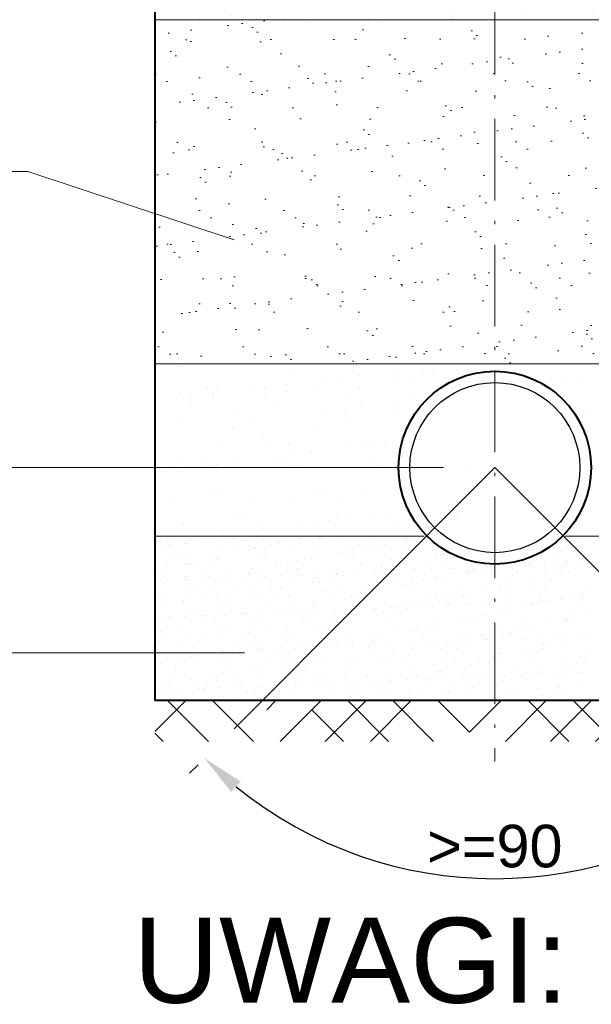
# Model space of a CAD drawing. Header units: millimetres. Extents: x 6893 to 8997, y -1620 to 1441.
# Tile 6 of 9: x 8223 to 8391, y 786 to 1076. Entities that reach past the tile are written whole.
import ezdxf

# ---------------------------------------------------------------- set-up
doc = ezdxf.new("R2010")
doc.units = ezdxf.units.MM
doc.header["$MEASUREMENT"] = 0
doc.linetypes.add('ACAD_ISO10W100', pattern=[18.5, 12, -3, 0.5, -3])
doc.layers.get('Defpoints').update_dxf_attribs({"lineweight": 13})
for name, color, linetype, lineweight in [('013', 2, 'Continuous', 25), ('04', 22, 'Continuous', 40), ('_wypełnienie', 252, 'Continuous', 5), ('opisy', 7, 'Continuous', 5), ('wymiary', 3, 'Continuous', 5)]:
    doc.layers.add(name, color=color, linetype=linetype, lineweight=lineweight)
doc.styles.add('ARIAL', font='arial.ttf')
doc.styles.get("Standard").update_dxf_attribs({"font": 'arial.ttf'})
doc.dimstyles.new('ISO-25', dxfattribs={"dimtxt": 2.5, "dimasz": 2.5, "dimexe": 1.25, "dimexo": 0.625, "dimtad": 1, "dimtxsty": 'Standard', "dimcen": 2.5, "dimadec": 0, "dimazin": 0, "dimtfac": 1, "dimtmove": 0, "dimatfit": 3, "dimfxl": 1, "dimarcsym": 0})

# ---------------------------------------------------------------- blocks, each defined once
blk = doc.blocks.new('*D274')
at = {"layer": 'Defpoints', "color": 0}
for p in [(8362.36, 944.11), (8362.36, 944.11), (8285.63, 867.38), (8439.09, 867.38), (8331.09, 827.41)]:
    blk.add_point(p, dxfattribs=at)
at = {"layer": 'wymiary', "color": 0, "lineweight": -2}
for p, q in [((8275.02, 856.77), (8272.5, 854.26)), ((8449.7, 856.77), (8452.21, 854.26))]:
    blk.add_line(p, q, dxfattribs=at)
blk.add_arc((8362.36, 944.11), 120.82, 230.9304, 309.0696, dxfattribs=at)
at = {"layer": 'wymiary', "color": 0}
for points in [[(8287.6, 851.85), (8284.81, 848.76), (8276.92, 858.68)], [(8439.9, 848.76), (8437.11, 851.85), (8447.79, 858.68)]]:
    blk.add_solid(points, dxfattribs=at)
at = {"layer": 'wymiary', "color": 0, "insert": (8362.36, 832.79), "char_height": 12.5, "attachment_point": 5, "style": 'ARIAL'}
blk.add_mtext('>=90', dxfattribs=at)

msp = doc.modelspace()

# ---------------------------------------------------------------- hatches: boundary and pattern name
at = {"layer": '_wypełnienie'}
h = msp.add_hatch(dxfattribs=at)
h.set_pattern_fill('AR-SAND', color=256, scale=8, style=0)
h.set_pattern_definition([(37.5, (5074.459, 17.752), (-0.503947, 15.41459), [0, -12.16, 0, -13.6, 0, -13]), (7.5, (5074.459, 17.752), (14.15821, 22.57717), [0, -6.56, 0, -10.96, 0, -4.2]), (327.5, (5064.619, 17.752), (24.913135, 0.04527), [0, -4, 0, -14.4, 0, -18.8]), (317.5, (5064.619, 17.752), (24.04901, 7.0214), [0, -2, 0, -9.44, 0, -10.8])])
h.paths.add_polyline_path([(8362.357, 1233.627), (8262.357, 1233.627), (8262.357, 1075.683), (8362.357, 1075.683)])
h.paths.add_polyline_path([(8362.357, 1075.683), (8462.357, 1075.683), (8462.357, 1233.627), (8362.357, 1233.627)])
h = msp.add_hatch(dxfattribs=at)
h.set_pattern_fill('AR-SAND', color=256, scale=8, style=0)
h.set_pattern_definition([(37.5, (4874.981, 231.729), (-0.503947, 15.41459), [0, -12.16, 0, -13.6, 0, -13]), (7.5, (4874.981, 231.73), (14.15821, 22.57717), [0, -6.56, 0, -10.96, 0, -4.2]), (327.5, (4865.141, 231.729), (24.913135, 0.04527), [0, -4, 0, -14.4, 0, -18.8]), (317.5, (4865.141, 231.73), (24.04901, 7.0214), [0, -2, 0, -9.44, 0, -10.8])])
h.paths.add_polyline_path([(8262.357, 974.572), (8462.357, 974.572), (8462.357, 1075.683), (8262.357, 1075.683)])
h = msp.add_hatch(dxfattribs=at)
h.set_pattern_fill('HOUND', color=256, scale=150, angle=45, style=0)
h.set_pattern_definition([(45, (5172.92, 17.752), (19.887378, 33.14563), [150, -75]), (135, (5172.92, 17.752), (19.887378, -33.14563), [150, -75])])
h.paths.add_polyline_path([(8362.357, 863.627), (8362.357, 875.627), (8262.357, 875.627), (8262.357, 863.627)])
h.paths.add_polyline_path([(8462.357, 863.627), (8462.357, 875.627), (8362.357, 875.627), (8362.357, 863.627)])

# ---------------------------------------------------------------- linework, layer by layer
at = {"layer": '013'}
msp.add_circle((8362.357, 944.109), 25, dxfattribs=at)
at = {"layer": '04'}
for p in [(8262.357, 1233.627), (8462.357, 875.627)]:
    msp.add_line(p, (8262.357, 875.627), dxfattribs=at)
msp.add_circle((8362.357, 944.109), 28.339, dxfattribs=at)
at = {"layer": '_wypełnienie'}
for p, q in [((8462.357, 974.572), (8262.357, 974.572)), ((8269.296, 973.805), (8269.296, 973.805)), ((8290.904, 974.584), (8290.904, 974.584)), ((8301.842, 974.628), (8301.842, 974.628)), ((8303.317, 973.277), (8303.317, 973.277)), ((8333.4, 972.764), (8333.4, 972.764)), ((8341.437, 972.921), (8341.437, 972.921)), ((8352.508, 974.613), (8352.508, 974.613)), ((8311.866, 969.929), (8311.866, 969.929)), ((8316.03, 970.477), (8316.03, 970.477)), ((8322.534, 971.334), (8322.534, 971.334)), ((8333.328, 970.211), (8333.328, 970.211)), ((8337.492, 970.759), (8337.492, 970.759)), ((8343.996, 971.616), (8343.996, 971.616)), ((8357.26, 971.979), (8357.26, 971.979)), ((8383.056, 970.709), (8383.056, 970.709)), ((8277.793, 967.606), (8277.793, 967.606)), ((8280.59, 966.67), (8280.59, 966.67)), ((8290.332, 967.094), (8290.332, 967.094)), ((8294.496, 967.642), (8294.496, 967.642)), ((8301, 968.498), (8301, 968.498)), ((8310.277, 966.899), (8310.277, 966.899)), ((8322.662, 967.35), (8322.662, 967.35)), ((8378.656, 967.778), (8378.656, 967.778)), ((8388.166, 969.228), (8388.166, 969.228)), ((8268.797, 964.259), (8268.797, 964.259)), ((8269.598, 965.497), (8269.598, 965.497)), ((8272.962, 964.807), (8272.962, 964.807)), ((8279.268, 966.255), (8279.268, 966.255)), ((8279.465, 965.663), (8279.465, 965.663)), ((8294.511, 965.542), (8294.511, 965.542)), ((8301.055, 966.572), (8301.055, 966.572)), ((8319.424, 965.587), (8319.424, 965.587)), ((8338.547, 964.812), (8338.547, 964.812)), ((8272.972, 963.348), (8272.972, 963.348)), ((8297.885, 963.393), (8297.885, 963.393)), ((8322.798, 963.438), (8322.798, 963.438)), ((8334.147, 961.88), (8334.147, 961.88)), ((8388.985, 960.897), (8388.985, 960.897)), ((8269.8, 958.391), (8269.8, 958.391)), ((8286.228, 959.878), (8286.228, 959.878)), ((8291.407, 959.169), (8291.407, 959.169)), ((8312.348, 959.436), (8312.348, 959.436)), ((8318.239, 959.603), (8318.239, 959.603)), ((8319.714, 958.251), (8319.714, 958.251)), ((8332.813, 959.338), (8332.813, 959.338)), ((8388.008, 959.24), (8388.008, 959.24)), ((8285.116, 955.611), (8285.116, 955.611)), ((8310.03, 955.656), (8310.03, 955.656)), ((8334.943, 955.701), (8334.943, 955.701)), ((8384.209, 957.269), (8384.209, 957.269)), ((8384.769, 955.792), (8384.769, 955.792)), ((8294.19, 952.581), (8294.19, 952.581)), ((8340.776, 953.022), (8340.776, 953.022)), ((8386.178, 952.883), (8386.178, 952.883)), ((8281.094, 951.255), (8281.094, 951.255)), ((8295.665, 951.23), (8295.665, 951.23)), ((8301.559, 951.157), (8301.559, 951.157)), ((8319.242, 950.187), (8319.242, 950.187)), ((8323.166, 951.936), (8323.166, 951.936)), ((8323.406, 950.735), (8323.406, 950.735)), ((8326.674, 951.874), (8326.674, 951.874)), ((8329.91, 951.591), (8329.91, 951.591)), ((8297.708, 947.352), (8297.708, 947.352)), ((8301.872, 947.9), (8301.872, 947.9)), ((8308.376, 948.756), (8308.376, 948.756)), ((8270.141, 945.56), (8270.141, 945.56)), ((8271.616, 944.209), (8271.616, 944.209)), ((8276.059, 945.464), (8276.059, 945.464)), ((8276.173, 944.517), (8276.173, 944.517)), ((8280.338, 945.065), (8280.338, 945.065)), ((8286.841, 945.921), (8286.841, 945.921)), ((8291.911, 943.755), (8291.911, 943.755)), ((8300.972, 945.509), (8300.972, 945.509)), ((8302.625, 944.853), (8302.625, 944.853)), ((8312.852, 944.022), (8312.852, 944.022)), ((8325.885, 945.555), (8325.885, 945.555)), ((8333.317, 943.924), (8333.317, 943.924)), ((8334.637, 944.578), (8334.637, 944.578)), ((8265.307, 943.086), (8265.307, 943.086)), ((8270.304, 942.976), (8270.304, 942.976)), ((8279.433, 943.315), (8279.433, 943.315)), ((8304.346, 943.36), (8304.346, 943.36)), ((8329.259, 943.405), (8329.259, 943.405)), ((8336.111, 943.226), (8336.111, 943.226)), ((8354.172, 943.451), (8354.172, 943.451)), ((8278.576, 937.831), (8278.576, 937.831)), ((8266.664, 935.533), (8266.664, 935.533)), ((8281.598, 935.841), (8281.598, 935.841)), ((8291.577, 935.578), (8291.577, 935.578)), ((8302.063, 935.743), (8302.063, 935.743)), ((8310.588, 937.556), (8310.588, 937.556)), ((8312.062, 936.205), (8312.062, 936.205)), ((8316.491, 935.623), (8316.491, 935.623)), ((8323.67, 936.521), (8323.67, 936.521)), ((8369.686, 936.115), (8369.686, 936.115)), ((8386.682, 937.468), (8386.682, 937.468)), ((8352.316, 933.828), (8352.316, 933.828)), ((8286.539, 930.535), (8286.539, 930.535)), ((8288.013, 929.184), (8288.013, 929.184)), ((8315.752, 929.014), (8315.752, 929.014)), ((8319.022, 929.827), (8319.022, 929.827)), ((8326.618, 930.445), (8326.618, 930.445)), ((8330.782, 930.993), (8330.782, 930.993)), ((8337.286, 931.849), (8337.286, 931.849)), ((8351.034, 929.552), (8351.034, 929.552)), ((8376.369, 929.554), (8376.369, 929.554)), ((8270.808, 927.562), (8270.808, 927.562)), ((8292.415, 928.34), (8292.415, 928.34)), ((8294.217, 926.179), (8294.217, 926.179)), ((8305.084, 927.61), (8305.084, 927.61)), ((8309.248, 928.158), (8309.248, 928.158)), ((8313.356, 928.607), (8313.356, 928.607)), ((8333.821, 928.509), (8333.821, 928.509)), ((8383.517, 928.845), (8383.517, 928.845)), ((8262.489, 923.513), (8262.489, 923.513)), ((8272.683, 923.344), (8272.683, 923.344)), ((8273.338, 923.975), (8273.338, 923.975)), ((8282.52, 925.431), (8282.52, 925.431)), ((8283.549, 924.775), (8283.549, 924.775)), ((8285.136, 923.333), (8285.136, 923.333)), ((8285.894, 923.282), (8285.894, 923.282)), ((8287.713, 925.323), (8287.713, 925.323)), ((8304.856, 923.275), (8304.856, 923.275)), ((8305.283, 923.313), (8305.283, 923.313)), ((8307.433, 925.477), (8307.433, 925.477)), ((8308.222, 923.894), (8308.222, 923.894)), ((8310.678, 923.548), (8310.678, 923.548)), ((8310.807, 923.327), (8310.807, 923.327)), ((8311.677, 923.592), (8311.677, 923.592)), ((8316.392, 923.798), (8316.392, 923.798)), ((8332.346, 925.522), (8332.346, 925.522)), ((8335.72, 923.373), (8335.72, 923.373)), ((8337.701, 923.554), (8337.701, 923.554)), ((8342.835, 923.629), (8342.835, 923.629)), ((8380.775, 923.685), (8380.775, 923.685)), ((8382.173, 925.612), (8382.173, 925.612)), ((8385.546, 923.463), (8385.546, 923.463)), ((8262.537, 920.641), (8262.537, 920.641)), ((8263.964, 922.162), (8263.964, 922.162)), ((8264.49, 921.074), (8264.49, 921.074)), ((8266.179, 922.488), (8266.179, 922.488)), ((8266.24, 921.608), (8266.24, 921.608)), ((8266.822, 922.505), (8266.822, 922.505)), ((8267.239, 921.652), (8267.239, 921.652)), ((8270.934, 921.691), (8270.934, 921.691)), ((8271.519, 922.632), (8271.519, 922.632)), ((8271.954, 921.858), (8271.954, 921.858)), ((8277.349, 922.093), (8277.349, 922.093)), ((8278.348, 922.137), (8278.348, 922.137)), ((8282.102, 920.426), (8282.102, 920.426)), ((8283.064, 922.343), (8283.064, 922.343)), ((8283.858, 921.667), (8283.858, 921.667)), ((8288.459, 922.578), (8288.459, 922.578)), ((8289.458, 922.622), (8289.458, 922.622)), ((8291.864, 920.632), (8291.864, 920.632)), ((8294.173, 922.828), (8294.173, 922.828)), ((8294.973, 922.806), (8294.973, 922.806)), ((8296.721, 921.563), (8296.721, 921.563)), ((8298.38, 922.102), (8298.38, 922.102)), ((8299.045, 921.859), (8299.045, 921.859)), ((8299.568, 923.063), (8299.568, 923.063)), ((8300.567, 923.107), (8300.567, 923.107)), ((8302.567, 920.328), (8302.567, 920.328)), ((8309.645, 921.538), (8309.645, 921.538)), ((8310.923, 923.204), (8310.923, 923.204)), ((8322.507, 921.434), (8322.507, 921.434)), ((8324.174, 921.106), (8324.174, 921.106)), ((8326.571, 921.087), (8326.571, 921.087)), ((8326.985, 922.531), (8326.985, 922.531)), ((8328.459, 921.18), (8328.459, 921.18)), ((8329.898, 921.402), (8329.898, 921.402)), ((8335.431, 921.41), (8335.431, 921.41)), ((8335.748, 923.121), (8335.748, 923.121)), ((8336.32, 922.159), (8336.32, 922.159)), ((8336.71, 923.076), (8336.71, 923.076)), ((8345.114, 921.373), (8345.114, 921.373)), ((8348.294, 921.306), (8348.294, 921.306)), ((8362.496, 922.947), (8362.496, 922.947)), ((8374.08, 921.178), (8374.08, 921.178)), ((8374.354, 922.929), (8374.354, 922.929)), ((8387.004, 921.153), (8387.004, 921.153)), ((8387.186, 922.054), (8387.186, 922.054)), ((8388.283, 922.819), (8388.283, 922.819)), ((8268.938, 919.089), (8268.938, 919.089)), ((8278.966, 918.703), (8278.966, 918.703)), ((8280.886, 917.834), (8280.886, 917.834)), ((8285.443, 919.876), (8285.443, 919.876)), ((8290.063, 919.868), (8290.063, 919.868)), ((8292.016, 920.301), (8292.016, 920.301)), ((8294.724, 918.96), (8294.724, 918.96)), ((8310.484, 918.003), (8310.484, 918.003)), ((8316.906, 918.76), (8316.906, 918.76)), ((8317.589, 919.096), (8317.589, 919.096)), ((8319.542, 919.528), (8319.542, 919.528)), ((8320.511, 918.832), (8320.511, 918.832)), ((8323.422, 920.23), (8323.422, 920.23)), ((8345.115, 918.323), (8345.115, 918.323)), ((8346.297, 918.704), (8346.297, 918.704)), ((8347.068, 918.756), (8347.068, 918.756)), ((8348.464, 918.357), (8348.464, 918.357)), ((8354.097, 920.314), (8354.097, 920.314)), ((8354.94, 919.53), (8354.94, 919.53)), ((8372.084, 918.575), (8372.084, 918.575)), ((8372.641, 917.55), (8372.641, 917.55)), ((8374.594, 917.983), (8374.594, 917.983)), ((8379.982, 917.657), (8379.982, 917.657)), ((8381.623, 919.542), (8381.623, 919.542)), ((8386.403, 918.413), (8386.403, 918.413)), ((8387.73, 917.777), (8387.73, 917.777)), ((8266.029, 916.477), (8266.029, 916.477)), ((8267.659, 917.423), (8267.659, 917.423)), ((8270.924, 915.785), (8270.924, 915.785)), ((8271.904, 915.842), (8271.904, 915.842)), ((8272.451, 917.233), (8272.451, 917.233)), ((8273.125, 915.5), (8273.125, 915.5)), ((8273.857, 916.275), (8273.857, 916.275)), ((8278.525, 914.717), (8278.525, 914.717)), ((8280.522, 917.319), (8280.522, 917.319)), ((8291.071, 914.604), (8291.071, 914.604)), ((8293.446, 917.294), (8293.446, 917.294)), ((8297.492, 915.361), (8297.492, 915.361)), ((8298.039, 915.545), (8298.039, 915.545)), ((8299.43, 915.07), (8299.43, 915.07)), ((8301.383, 915.503), (8301.383, 915.503)), ((8302.936, 915.51), (8302.936, 915.51)), ((8304.008, 916.831), (8304.008, 916.831)), ((8304.312, 914.588), (8304.312, 914.588)), ((8306.309, 917.191), (8306.309, 917.191)), ((8308.412, 917.061), (8308.412, 917.061)), ((8319.232, 917.166), (8319.232, 917.166)), ((8322.952, 915.59), (8322.952, 915.59)), ((8328.909, 914.73), (8328.909, 914.73)), ((8329.05, 914.958), (8329.05, 914.958)), ((8332.095, 917.062), (8332.095, 917.062)), ((8335.419, 914.802), (8335.419, 914.802)), ((8335.526, 916.131), (8335.526, 916.131)), ((8335.938, 916.288), (8335.938, 916.288)), ((8341.948, 916.887), (8341.948, 916.887)), ((8345.019, 917.038), (8345.019, 917.038)), ((8347.865, 915.636), (8347.865, 915.636)), ((8350.094, 914.547), (8350.094, 914.547)), ((8354.81, 914.753), (8354.81, 914.753)), ((8357.882, 916.934), (8357.882, 916.934)), ((8360.204, 914.989), (8360.204, 914.989)), ((8361.204, 915.032), (8361.204, 915.032)), ((8363.464, 915.516), (8363.464, 915.516)), ((8365.919, 915.238), (8365.919, 915.238)), ((8366.196, 914.942), (8366.196, 914.942)), ((8366.99, 915.014), (8366.99, 915.014)), ((8370.805, 916.909), (8370.805, 916.909)), ((8371.314, 915.474), (8371.314, 915.474)), ((8372.313, 915.517), (8372.313, 915.517)), ((8372.778, 915.681), (8372.778, 915.681)), ((8373.505, 916.484), (8373.505, 916.484)), ((8377.028, 915.723), (8377.028, 915.723)), ((8377.062, 916.373), (8377.062, 916.373)), ((8381.226, 916.921), (8381.226, 916.921)), ((8382.423, 915.959), (8382.423, 915.959)), ((8383.422, 916.002), (8383.422, 916.002)), ((8383.668, 916.805), (8383.668, 916.805)), ((8388.138, 916.208), (8388.138, 916.208)), ((8262.727, 913.808), (8262.727, 913.808)), ((8264.323, 913.075), (8264.323, 913.075)), ((8271.312, 912.147), (8271.312, 912.147)), ((8277.247, 913.051), (8277.247, 913.051)), ((8278.079, 911.961), (8278.079, 911.961)), ((8284.594, 913.432), (8284.594, 913.432)), ((8288.153, 911.843), (8288.153, 911.843)), ((8290.11, 912.947), (8290.11, 912.947)), ((8290.253, 913.035), (8290.253, 913.035)), ((8292.919, 912.925), (8292.919, 912.925)), ((8293.548, 912.078), (8293.548, 912.078)), ((8294.547, 912.122), (8294.547, 912.122)), ((8299.263, 912.328), (8299.263, 912.328)), ((8303.033, 912.922), (8303.033, 912.922)), ((8304.41, 914.158), (8304.41, 914.158)), ((8304.657, 912.563), (8304.657, 912.563)), ((8305.656, 912.607), (8305.656, 912.607)), ((8310.372, 912.813), (8310.372, 912.813)), ((8313.86, 913.192), (8313.86, 913.192)), ((8315.767, 913.048), (8315.767, 913.048)), ((8315.896, 912.818), (8315.896, 912.818)), ((8316.112, 912.732), (8316.112, 912.732)), ((8316.766, 913.092), (8316.766, 913.092)), ((8317.779, 912.263), (8317.779, 912.263)), ((8321.481, 913.298), (8321.481, 913.298)), ((8322.534, 913.488), (8322.534, 913.488)), ((8326.876, 913.534), (8326.876, 913.534)), ((8326.956, 914.297), (8326.956, 914.297)), ((8327.875, 913.577), (8327.875, 913.577)), ((8328.82, 912.794), (8328.82, 912.794)), ((8330.098, 914.46), (8330.098, 914.46)), ((8332.591, 913.783), (8332.591, 913.783)), ((8334.325, 913.094), (8334.325, 913.094)), ((8337.986, 914.019), (8337.986, 914.019)), ((8338.985, 914.062), (8338.985, 914.062)), ((8341.683, 912.69), (8341.683, 912.69)), ((8343.7, 914.268), (8343.7, 914.268)), ((8344.662, 912.107), (8344.662, 912.107)), ((8349.095, 914.504), (8349.095, 914.504)), ((8354.092, 913.085), (8354.092, 913.085)), ((8354.482, 913.525), (8354.482, 913.525)), ((8354.607, 912.666), (8354.607, 912.666)), ((8355.528, 913.538), (8355.528, 913.538)), ((8355.885, 914.332), (8355.885, 914.332)), ((8355.932, 913.873), (8355.932, 913.873)), ((8356.435, 913.958), (8356.435, 913.958)), ((8359.692, 914.086), (8359.692, 914.086)), ((8360.568, 914.258), (8360.568, 914.258)), ((8367.431, 914.527), (8367.431, 914.527)), ((8367.469, 912.562), (8367.469, 912.562)), ((8368.905, 913.176), (8368.905, 913.176)), ((8376.873, 914.14), (8376.873, 914.14)), ((8380.393, 912.537), (8380.393, 912.537)), ((8381.671, 914.203), (8381.671, 914.203)), ((8382.008, 912.752), (8382.008, 912.752)), ((8383.961, 913.185), (8383.961, 913.185)), ((8385.61, 912.385), (8385.61, 912.385)), ((8265.18, 910.033), (8265.18, 910.033)), ((8265.934, 910.873), (8265.934, 910.873)), ((8271.329, 911.108), (8271.329, 911.108)), ((8271.657, 911.205), (8271.657, 911.205)), ((8272.094, 909.009), (8272.094, 909.009)), ((8272.328, 911.152), (8272.328, 911.152)), ((8277.044, 911.358), (8277.044, 911.358)), ((8281.271, 911.044), (8281.271, 911.044)), ((8282.439, 911.593), (8282.439, 911.593)), ((8283.224, 911.477), (8283.224, 911.477)), ((8283.438, 911.637), (8283.438, 911.637)), ((8288.113, 910.345), (8288.113, 910.345)), ((8296.699, 909.333), (8296.699, 909.333)), ((8303.12, 910.089), (8303.12, 910.089)), ((8308.797, 910.271), (8308.797, 910.271)), ((8309.636, 911.559), (8309.636, 911.559)), ((8310.75, 910.704), (8310.75, 910.704)), ((8313.9, 910.216), (8313.9, 910.216)), ((8323.128, 909.272), (8323.128, 909.272)), ((8333.994, 910.703), (8333.994, 910.703)), ((8334.678, 909.686), (8334.678, 909.686)), ((8336.323, 909.499), (8336.323, 909.499)), ((8338.158, 911.251), (8338.158, 911.251)), ((8338.276, 909.932), (8338.276, 909.932)), ((8339.686, 910.088), (8339.686, 910.088)), ((8341.154, 910.859), (8341.154, 910.859)), ((8345.305, 911.49), (8345.305, 911.49)), ((8347.576, 911.615), (8347.576, 911.615)), ((8365.473, 909.96), (8365.473, 909.96)), ((8365.802, 909.159), (8365.802, 909.159)), ((8366.196, 908.986), (8366.196, 908.986)), ((8372.618, 909.743), (8372.618, 909.743)), ((8372.831, 910.718), (8372.831, 910.718)), ((8379.133, 911.213), (8379.133, 911.213)), ((8263.112, 907.018), (8263.112, 907.018)), ((8265.064, 907.451), (8265.064, 907.451)), ((8271.914, 906.101), (8271.914, 906.101)), ((8273.911, 908.703), (8273.911, 908.703)), ((8277.285, 905.933), (8277.285, 905.933)), ((8278.887, 908.488), (8278.887, 908.488)), ((8280.361, 907.137), (8280.361, 907.137)), ((8283.707, 906.69), (8283.707, 906.69)), ((8286.835, 908.679), (8286.835, 908.679)), ((8290.222, 908.16), (8290.222, 908.16)), ((8290.638, 906.246), (8290.638, 906.246)), ((8292.591, 906.679), (8292.591, 906.679)), ((8297.701, 905.973), (8297.701, 905.973)), ((8299.62, 908.237), (8299.62, 908.237)), ((8299.697, 908.575), (8299.697, 908.575)), ((8301.593, 906.437), (8301.593, 906.437)), ((8311.37, 907.781), (8311.37, 907.781)), ((8312.46, 907.868), (8312.46, 907.868)), ((8312.621, 908.55), (8312.621, 908.55)), ((8315.264, 906.287), (8315.264, 906.287)), ((8316.624, 908.416), (8316.624, 908.416)), ((8320.117, 905.906), (8320.117, 905.906)), ((8321.741, 907.46), (8321.741, 907.46)), ((8325.484, 908.446), (8325.484, 908.446)), ((8327.146, 907.464), (8327.146, 907.464)), ((8328.162, 908.216), (8328.162, 908.216)), ((8338.408, 908.422), (8338.408, 908.422)), ((8343.382, 907.506), (8343.382, 907.506)), ((8344.856, 906.155), (8344.856, 906.155)), ((8345.618, 905.959), (8345.618, 905.959)), ((8351.27, 908.318), (8351.27, 908.318)), ((8353.204, 906.344), (8353.204, 906.344)), ((8354.672, 906.692), (8354.672, 906.692)), ((8359.72, 907.814), (8359.72, 907.814)), ((8363.849, 908.726), (8363.849, 908.726)), ((8364.194, 908.293), (8364.194, 908.293)), ((8366.083, 905.861), (8366.083, 905.861)), ((8375.865, 906.799), (8375.865, 906.799)), ((8377.057, 908.19), (8377.057, 908.19)), ((8382.198, 905.919), (8382.198, 905.919)), ((8384.761, 905.941), (8384.761, 905.941)), ((8387.69, 906.639), (8387.69, 906.639)), ((8389.981, 908.165), (8389.981, 908.165)), ((8264.293, 903.291), (8264.293, 903.291)), ((8270.636, 904.435), (8270.636, 904.435)), ((8270.808, 904.761), (8270.808, 904.761)), ((8281.461, 904.211), (8281.461, 904.211)), ((8283.499, 904.331), (8283.499, 904.331)), ((8296.422, 904.307), (8296.422, 904.307)), ((8302.327, 904.061), (8302.327, 904.061)), ((8308.748, 904.817), (8308.748, 904.817)), ((8308.987, 903.439), (8308.987, 903.439)), ((8309.285, 904.203), (8309.285, 904.203)), ((8318.164, 905.473), (8318.164, 905.473)), ((8322.209, 904.178), (8322.209, 904.178)), ((8323.487, 905.844), (8323.487, 905.844)), ((8324.678, 905.692), (8324.678, 905.692)), ((8331.965, 903.034), (8331.965, 903.034)), ((8332.965, 903.077), (8332.965, 903.077)), ((8335.072, 904.074), (8335.072, 904.074)), ((8337.68, 903.283), (8337.68, 903.283)), ((8340.306, 904.415), (8340.306, 904.415)), ((8343.075, 903.519), (8343.075, 903.519)), ((8344.074, 903.562), (8344.074, 903.562)), ((8345.69, 904.701), (8345.69, 904.701)), ((8346.782, 905.587), (8346.782, 905.587)), ((8347.643, 905.133), (8347.643, 905.133)), ((8347.995, 904.05), (8347.995, 904.05)), ((8348.789, 903.768), (8348.789, 903.768)), ((8349.274, 905.716), (8349.274, 905.716)), ((8354.184, 904.004), (8354.184, 904.004)), ((8355.183, 904.047), (8355.183, 904.047)), ((8359.899, 904.253), (8359.899, 904.253)), ((8360.858, 903.946), (8360.858, 903.946)), ((8365.294, 904.489), (8365.294, 904.489)), ((8366.293, 904.532), (8366.293, 904.532)), ((8371.008, 904.738), (8371.008, 904.738)), ((8371.824, 903.715), (8371.824, 903.715)), ((8373.216, 903.928), (8373.216, 903.928)), ((8373.782, 903.921), (8373.782, 903.921)), ((8375.06, 905.587), (8375.06, 905.587)), ((8375.169, 904.361), (8375.169, 904.361)), ((8376.403, 904.974), (8376.403, 904.974)), ((8377.402, 905.017), (8377.402, 905.017)), ((8378.246, 904.471), (8378.246, 904.471)), ((8382.118, 905.223), (8382.118, 905.223)), ((8386.645, 903.818), (8386.645, 903.818)), ((8387.513, 905.459), (8387.513, 905.459)), ((8388.512, 905.502), (8388.512, 905.502)), ((8263.302, 900.185), (8263.302, 900.185)), ((8265.309, 900.123), (8265.309, 900.123)), ((8266.308, 900.167), (8266.308, 900.167)), ((8267.3, 900.087), (8267.3, 900.087)), ((8271.024, 900.373), (8271.024, 900.373)), ((8272.479, 902.22), (8272.479, 902.22)), ((8274.431, 902.653), (8274.431, 902.653)), ((8276.418, 900.608), (8276.418, 900.608)), ((8277.417, 900.652), (8277.417, 900.652)), ((8281.502, 901.729), (8281.502, 901.729)), ((8282.133, 900.858), (8282.133, 900.858)), ((8282.913, 900.662), (8282.913, 900.662)), ((8287.528, 901.093), (8287.528, 901.093)), ((8288.527, 901.137), (8288.527, 901.137)), ((8289.335, 901.418), (8289.335, 901.418)), ((8293.242, 901.343), (8293.242, 901.343)), ((8295.85, 902.888), (8295.85, 902.888)), ((8298.637, 901.578), (8298.637, 901.578)), ((8299.636, 901.622), (8299.636, 901.622)), ((8300.005, 901.447), (8300.005, 901.447)), ((8301.958, 901.88), (8301.958, 901.88)), ((8304.352, 901.828), (8304.352, 901.828)), ((8307.288, 901.6), (8307.288, 901.6)), ((8309.747, 902.063), (8309.747, 902.063)), ((8310.746, 902.107), (8310.746, 902.107)), ((8315.461, 902.313), (8315.461, 902.313)), ((8320.856, 902.548), (8320.856, 902.548)), ((8320.892, 901.016), (8320.892, 901.016)), ((8321.855, 902.592), (8321.855, 902.592)), ((8326.571, 902.798), (8326.571, 902.798)), ((8327.369, 902.188), (8327.369, 902.188)), ((8327.531, 900.675), (8327.531, 900.675)), ((8329.484, 901.108), (8329.484, 901.108)), ((8333.075, 901.472), (8333.075, 901.472)), ((8333.79, 902.944), (8333.79, 902.944)), ((8336.513, 902.666), (8336.513, 902.666)), ((8352.41, 900.316), (8352.41, 900.316)), ((8357.01, 900.335), (8357.01, 900.335)), ((8358.832, 901.072), (8358.832, 901.072)), ((8358.861, 901.344), (8358.861, 901.344)), ((8364.039, 901.893), (8364.039, 901.893)), ((8365.348, 902.542), (8365.348, 902.542)), ((8384.648, 901.215), (8384.648, 901.215)), ((8390.389, 900.669), (8390.389, 900.669)), ((8263.499, 897.263), (8263.499, 897.263)), ((8265.303, 897.485), (8265.303, 897.485)), ((8269.921, 898.019), (8269.921, 898.019)), ((8276.437, 899.489), (8276.437, 899.489)), ((8280.223, 900.063), (8280.223, 900.063)), ((8281.846, 897.422), (8281.846, 897.422)), ((8283.798, 897.854), (8283.798, 897.854)), ((8290.828, 899.413), (8290.828, 899.413)), ((8291.09, 897.357), (8291.09, 897.357)), ((8293.086, 899.959), (8293.086, 899.959)), ((8301.478, 897.616), (8301.478, 897.616)), ((8306.01, 899.934), (8306.01, 899.934)), ((8307.955, 898.789), (8307.955, 898.789)), ((8314.376, 899.545), (8314.376, 899.545)), ((8316.876, 897.228), (8316.876, 897.228)), ((8318.354, 898.64), (8318.354, 898.64)), ((8318.873, 899.831), (8318.873, 899.831)), ((8331.797, 899.806), (8331.797, 899.806)), ((8339.418, 897.673), (8339.418, 897.673)), ((8344.659, 899.702), (8344.659, 899.702)), ((8345.88, 897.868), (8345.88, 897.868)), ((8345.934, 899.143), (8345.934, 899.143)), ((8355.057, 899.902), (8355.057, 899.902)), ((8357.583, 899.678), (8357.583, 899.678)), ((8370.446, 899.574), (8370.446, 899.574)), ((8370.976, 897.27), (8370.976, 897.27)), ((8377.452, 898.443), (8377.452, 898.443)), ((8382.583, 899.13), (8382.583, 899.13)), ((8383.37, 899.549), (8383.37, 899.549)), ((8383.874, 899.199), (8383.874, 899.199)), ((8384.536, 899.562), (8384.536, 899.562)), ((8264.025, 895.819), (8264.025, 895.819)), ((8272.669, 895.387), (8272.669, 895.387)), ((8276.887, 895.715), (8276.887, 895.715)), ((8288.541, 895.39), (8288.541, 895.39)), ((8289.811, 895.691), (8289.811, 895.691)), ((8294.963, 896.146), (8294.963, 896.146)), ((8300.195, 894.614), (8300.195, 894.614)), ((8302.674, 895.587), (8302.674, 895.587)), ((8309.372, 896.649), (8309.372, 896.649)), ((8311.325, 897.082), (8311.325, 897.082)), ((8315.598, 895.562), (8315.598, 895.562)), ((8326.52, 895.744), (8326.52, 895.744)), ((8328.46, 895.458), (8328.46, 895.458)), ((8332.997, 896.917), (8332.997, 896.917)), ((8336.898, 895.876), (8336.898, 895.876)), ((8338.851, 896.309), (8338.851, 896.309)), ((8341.384, 895.434), (8341.384, 895.434)), ((8342.663, 897.1), (8342.663, 897.1)), ((8354.247, 895.33), (8354.247, 895.33)), ((8358.038, 895.044), (8358.038, 895.044)), ((8364.424, 895.104), (8364.424, 895.104)), ((8364.46, 895.8), (8364.46, 895.8)), ((8366.377, 895.537), (8366.377, 895.537)), ((8367.171, 895.306), (8367.171, 895.306)), ((8368.449, 896.972), (8368.449, 896.972)), ((8373.406, 897.095), (8373.406, 897.095)), ((8380.034, 895.202), (8380.034, 895.202)), ((8381.492, 894.474), (8381.492, 894.474)), ((8382.491, 894.517), (8382.491, 894.517)), ((8387.207, 894.723), (8387.207, 894.723)), ((8263.687, 893.396), (8263.687, 893.396)), ((8265.639, 893.829), (8265.639, 893.829)), ((8269.127, 891.991), (8269.127, 891.991)), ((8273.612, 891.447), (8273.612, 891.447)), ((8274.891, 893.113), (8274.891, 893.113)), ((8275.549, 892.747), (8275.549, 892.747)), ((8282.065, 894.217), (8282.065, 894.217)), ((8291.213, 892.623), (8291.213, 892.623)), ((8293.165, 893.056), (8293.165, 893.056)), ((8300.677, 892.985), (8300.677, 892.985)), ((8307.106, 892.345), (8307.106, 892.345)), ((8313.583, 893.517), (8313.583, 893.517)), ((8314.836, 891.563), (8314.836, 891.563)), ((8315.835, 891.607), (8315.835, 891.607)), ((8318.739, 891.851), (8318.739, 891.851)), ((8320.005, 894.274), (8320.005, 894.274)), ((8320.55, 891.813), (8320.55, 891.813)), ((8320.692, 892.283), (8320.692, 892.283)), ((8325.945, 892.048), (8325.945, 892.048)), ((8326.464, 892.856), (8326.464, 892.856)), ((8326.944, 892.092), (8326.944, 892.092)), ((8327.721, 893.842), (8327.721, 893.842)), ((8331.66, 892.298), (8331.66, 892.298)), ((8337.055, 892.534), (8337.055, 892.534)), ((8338.054, 892.577), (8338.054, 892.577)), ((8338.625, 891.645), (8338.625, 891.645)), ((8342.769, 892.783), (8342.769, 892.783)), ((8345.046, 892.401), (8345.046, 892.401)), ((8348.164, 893.019), (8348.164, 893.019)), ((8348.218, 891.511), (8348.218, 891.511)), ((8349.163, 893.062), (8349.163, 893.062)), ((8351.562, 893.871), (8351.562, 893.871)), ((8352.25, 892.728), (8352.25, 892.728)), ((8353.879, 893.268), (8353.879, 893.268)), ((8355.247, 893.069), (8355.247, 893.069)), ((8359.274, 893.504), (8359.274, 893.504)), ((8360.273, 893.547), (8360.273, 893.547)), ((8364.988, 893.753), (8364.988, 893.753)), ((8370.383, 893.989), (8370.383, 893.989)), ((8371.382, 894.032), (8371.382, 894.032)), ((8376.098, 894.238), (8376.098, 894.238)), ((8376.604, 891.999), (8376.604, 891.999)), ((8378.037, 892.599), (8378.037, 892.599)), ((8382.773, 892.297), (8382.773, 892.297)), ((8383.08, 893.171), (8383.08, 893.171)), ((8389.502, 893.928), (8389.502, 893.928)), ((8262.651, 890.818), (8262.651, 890.818)), ((8265.003, 889.388), (8265.003, 889.388)), ((8270.398, 889.623), (8270.398, 889.623)), ((8271.397, 889.667), (8271.397, 889.667)), ((8273.054, 888.597), (8273.054, 888.597)), ((8275.006, 889.03), (8275.006, 889.03)), ((8276.113, 889.873), (8276.113, 889.873)), ((8281.508, 890.108), (8281.508, 890.108)), ((8282.036, 890.589), (8282.036, 890.589)), ((8282.507, 890.152), (8282.507, 890.152)), ((8284.478, 888.741), (8284.478, 888.741)), ((8286.475, 891.343), (8286.475, 891.343)), ((8287.222, 890.358), (8287.222, 890.358)), ((8287.693, 888.946), (8287.693, 888.946)), ((8292.617, 890.593), (8292.617, 890.593)), ((8293.616, 890.637), (8293.616, 890.637)), ((8294.169, 890.118), (8294.169, 890.118)), ((8298.332, 890.843), (8298.332, 890.843)), ((8299.399, 891.319), (8299.399, 891.319)), ((8300.591, 890.875), (8300.591, 890.875)), ((8303.726, 891.078), (8303.726, 891.078)), ((8304.726, 891.122), (8304.726, 891.122)), ((8309.441, 891.328), (8309.441, 891.328)), ((8309.562, 889.816), (8309.562, 889.816)), ((8310.265, 888.613), (8310.265, 888.613)), ((8312.262, 891.215), (8312.262, 891.215)), ((8325.185, 891.19), (8325.185, 891.19)), ((8325.633, 889.002), (8325.633, 889.002)), ((8332.148, 890.472), (8332.148, 890.472)), ((8337.088, 889.044), (8337.088, 889.044)), ((8338.048, 891.086), (8338.048, 891.086)), ((8346.265, 891.078), (8346.265, 891.078)), ((8350.972, 891.062), (8350.972, 891.062)), ((8357.19, 888.599), (8357.19, 888.599)), ((8363.666, 889.772), (8363.666, 889.772)), ((8363.835, 890.958), (8363.835, 890.958)), ((8370.088, 890.528), (8370.088, 890.528)), ((8373.791, 890.305), (8373.791, 890.305)), ((8375.744, 890.738), (8375.744, 890.738)), ((8376.758, 890.933), (8376.758, 890.933)), ((8389.621, 890.83), (8389.621, 890.83)), ((8263.877, 886.563), (8263.877, 886.563)), ((8270.276, 887.099), (8270.276, 887.099)), ((8274.755, 886.719), (8274.755, 886.719)), ((8281.177, 887.476), (8281.177, 887.476)), ((8283.2, 887.075), (8283.2, 887.075)), ((8291.403, 885.79), (8291.403, 885.79)), ((8296.063, 886.971), (8296.063, 886.971)), ((8300.58, 887.825), (8300.58, 887.825)), ((8302.532, 888.258), (8302.532, 888.258)), ((8306.219, 885.603), (8306.219, 885.603)), ((8308.987, 886.947), (8308.987, 886.947)), ((8312.734, 887.073), (8312.734, 887.073)), ((8319.211, 888.246), (8319.211, 888.246)), ((8321.849, 886.843), (8321.849, 886.843)), ((8328.106, 887.052), (8328.106, 887.052)), ((8330.059, 887.485), (8330.059, 887.485)), ((8334.773, 886.818), (8334.773, 886.818)), ((8336.051, 888.484), (8336.051, 888.484)), ((8344.253, 886.373), (8344.253, 886.373)), ((8347.636, 886.714), (8347.636, 886.714)), ((8350.674, 887.129), (8350.674, 887.129)), ((8355.632, 886.28), (8355.632, 886.28)), ((8357.585, 886.713), (8357.585, 886.713)), ((8360.56, 886.69), (8360.56, 886.69)), ((8361.838, 888.356), (8361.838, 888.356)), ((8364.614, 888.271), (8364.614, 888.271)), ((8373.422, 886.586), (8373.422, 886.586)), ((8382.232, 886.727), (8382.232, 886.727)), ((8385.111, 885.94), (8385.111, 885.94)), ((8386.346, 886.561), (8386.346, 886.561)), ((8387.625, 888.227), (8387.625, 888.227)), ((8388.708, 887.9), (8388.708, 887.9)), ((8267.001, 882.831), (8267.001, 882.831)), ((8268.279, 885.547), (8268.279, 885.547)), ((8268.28, 884.497), (8268.28, 884.497)), ((8279.864, 882.727), (8279.864, 882.727)), ((8282.421, 883.799), (8282.421, 883.799)), ((8284.373, 884.232), (8284.373, 884.232)), ((8293.321, 883.674), (8293.321, 883.674)), ((8294.066, 884.369), (8294.066, 884.369)), ((8299.797, 884.847), (8299.797, 884.847)), ((8309.947, 883.026), (8309.947, 883.026)), ((8311.899, 883.459), (8311.899, 883.459)), ((8318.929, 885.018), (8318.929, 885.018)), ((8319.853, 884.24), (8319.853, 884.24)), ((8324.839, 882.974), (8324.839, 882.974)), ((8331.261, 883.73), (8331.261, 883.73)), ((8337.776, 885.2), (8337.776, 885.2)), ((8345.639, 884.112), (8345.639, 884.112)), ((8346.455, 884.245), (8346.455, 884.245)), ((8358.968, 882.768), (8358.968, 882.768)), ((8362.818, 883.328), (8362.818, 883.328)), ((8364.363, 883.004), (8364.363, 883.004)), ((8365.362, 883.047), (8365.362, 883.047)), ((8369.295, 884.5), (8369.295, 884.5)), ((8370.077, 883.253), (8370.077, 883.253)), ((8371.426, 883.984), (8371.426, 883.984)), ((8373.981, 883.473), (8373.981, 883.473)), ((8375.472, 883.489), (8375.472, 883.489)), ((8375.716, 885.257), (8375.716, 885.257)), ((8376.471, 883.532), (8376.471, 883.532)), ((8381.187, 883.738), (8381.187, 883.738)), ((8383.158, 885.507), (8383.158, 885.507)), ((8386.582, 883.974), (8386.582, 883.974)), ((8387.581, 884.017), (8387.581, 884.017)), ((8266.214, 880.206), (8266.214, 880.206)), ((8273.244, 881.765), (8273.244, 881.765)), ((8273.907, 880.275), (8273.907, 880.275)), ((8277.867, 880.125), (8277.867, 880.125)), ((8280.383, 881.448), (8280.383, 881.448)), ((8286.805, 882.204), (8286.805, 882.204)), ((8292.311, 879.858), (8292.311, 879.858)), ((8292.788, 882.703), (8292.788, 882.703)), ((8297.706, 880.093), (8297.706, 880.093)), ((8298.705, 880.137), (8298.705, 880.137)), ((8300.77, 880.992), (8300.77, 880.992)), ((8303.421, 880.343), (8303.421, 880.343)), ((8303.654, 879.997), (8303.654, 879.997)), ((8305.65, 882.599), (8305.65, 882.599)), ((8308.816, 880.578), (8308.816, 880.578)), ((8309.815, 880.622), (8309.815, 880.622)), ((8311.847, 880.331), (8311.847, 880.331)), ((8314.53, 880.828), (8314.53, 880.828)), ((8318.363, 881.801), (8318.363, 881.801)), ((8318.574, 882.574), (8318.574, 882.574)), ((8319.925, 881.063), (8319.925, 881.063)), ((8320.924, 881.107), (8320.924, 881.107)), ((8325.64, 881.313), (8325.64, 881.313)), ((8328.296, 880.219), (8328.296, 880.219)), ((8329.44, 879.868), (8329.44, 879.868)), ((8331.035, 881.548), (8331.035, 881.548)), ((8331.437, 882.471), (8331.437, 882.471)), ((8332.034, 881.592), (8332.034, 881.592)), ((8336.749, 881.798), (8336.749, 881.798)), ((8337.473, 882.254), (8337.473, 882.254)), ((8339.426, 882.687), (8339.426, 882.687)), ((8342.144, 882.034), (8342.144, 882.034)), ((8343.143, 882.077), (8343.143, 882.077)), ((8343.404, 879.929), (8343.404, 879.929)), ((8344.361, 882.446), (8344.361, 882.446)), ((8347.859, 882.283), (8347.859, 882.283)), ((8349.881, 881.101), (8349.881, 881.101)), ((8353.253, 882.519), (8353.253, 882.519)), ((8354.252, 882.562), (8354.252, 882.562)), ((8356.302, 881.858), (8356.302, 881.858)), ((8357.224, 882.342), (8357.224, 882.342)), ((8364.999, 881.481), (8364.999, 881.481)), ((8366.952, 881.914), (8366.952, 881.914)), ((8370.147, 882.318), (8370.147, 882.318)), ((8381.344, 879.985), (8381.344, 879.985)), ((8383.01, 882.214), (8383.01, 882.214)), ((8387.86, 881.455), (8387.86, 881.455)), ((8263.665, 878.484), (8263.665, 878.484)), ((8264.262, 879.773), (8264.262, 879.773)), ((8264.378, 878.638), (8264.378, 878.638)), ((8265.377, 878.682), (8265.377, 878.682)), ((8267.391, 878.805), (8267.391, 878.805)), ((8270.093, 878.888), (8270.093, 878.888)), ((8275.487, 879.123), (8275.487, 879.123)), ((8276.487, 879.167), (8276.487, 879.167)), ((8276.589, 878.459), (8276.589, 878.459)), ((8281.202, 879.373), (8281.202, 879.373)), ((8282.611, 876.966), (8282.611, 876.966)), ((8286.597, 879.608), (8286.597, 879.608)), ((8287.596, 879.652), (8287.596, 879.652)), ((8289.452, 878.355), (8289.452, 878.355)), ((8291.788, 879.001), (8291.788, 879.001)), ((8292.433, 876.932), (8292.433, 876.932)), ((8293.74, 879.434), (8293.74, 879.434)), ((8298.949, 878.402), (8298.949, 878.402)), ((8302.375, 878.331), (8302.375, 878.331)), ((8305.425, 879.575), (8305.425, 879.575)), ((8315.238, 878.227), (8315.238, 878.227)), ((8319.314, 878.228), (8319.314, 878.228)), ((8321.266, 878.661), (8321.266, 878.661)), ((8328.162, 878.202), (8328.162, 878.202)), ((8330.467, 877.702), (8330.467, 877.702)), ((8336.889, 878.459), (8336.889, 878.459)), ((8341.025, 878.098), (8341.025, 878.098)), ((8346.84, 877.456), (8346.84, 877.456)), ((8348.793, 877.888), (8348.793, 877.888)), ((8353.948, 878.074), (8353.948, 878.074)), ((8355.227, 879.74), (8355.227, 879.74)), ((8355.822, 879.447), (8355.822, 879.447)), ((8366.811, 877.97), (8366.811, 877.97)), ((8368.446, 878.056), (8368.446, 878.056)), ((8374.923, 879.229), (8374.923, 879.229)), ((8376.319, 877.116), (8376.319, 877.116)), ((8379.735, 877.946), (8379.735, 877.946)), ((8381.013, 879.612), (8381.013, 879.612)), ((8383.348, 878.674), (8383.348, 878.674)), ((8286.011, 876.176), (8286.011, 876.176)), ((8287.455, 875.753), (8287.455, 875.753)), ((8310.137, 876.194), (8310.137, 876.194)), ((8323.991, 876.53), (8323.991, 876.53)), ((8355.509, 875.83), (8355.509, 875.83)), ((8361.93, 876.586), (8361.93, 876.586)), ((8374.366, 876.683), (8374.366, 876.683))]:
    msp.add_line(p, q, dxfattribs=at)
at = {"layer": 'opisy'}
for p, q in [((8462.357, 1075.683), (8262.357, 1075.683)), ((7901.705, 1031.189), (8224.973, 1031.189)), ((8224.973, 1031.189), (8285.673, 1011.111)), ((7916.648, 944.109), (8224.973, 944.109)), ((8224.973, 944.109), (8347.243, 944.109)), ((8341.543, 923.986), (8262.357, 923.986)), ((8462.357, 923.986), (8383.004, 923.986)), ((7966.656, 889.641), (8288.682, 889.641))]:
    msp.add_line(p, q, dxfattribs=at)
at = {"layer": 'wymiary', "linetype": 'ACAD_ISO10W100', "ltscale": 2}
msp.add_line((8362.357, 1305.627), (8362.357, 857.754), dxfattribs=at)
at = {"layer": 'wymiary'}
for p, q in [((8362.357, 944.109), (8285.625, 867.377)), ((8362.357, 944.109), (8439.09, 867.377)), ((8462.357, 875.627), (8262.357, 875.627))]:
    msp.add_line(p, q, dxfattribs=at)

# ---------------------------------------------------------------- texts
at = {"layer": 'opisy', "style": 'ARIAL'}
msp.add_text('UWAGI:', height=25, dxfattribs=at).set_placement((8255.984, 786.804))

# ---------------------------------------------------------------- dimensions: what is measured, and where the dimension line sits
at = {"layer": 'wymiary'}
dim = msp.add_angular_dim_2l(base=(8331.087, 827.405), line1=((8362.357, 944.109), (8439.09, 867.377)), line2=((8362.357, 944.109), (8285.625, 867.377)), text='>=90', dimstyle='ISO-25', override={"dimscale": 5, "dimexo": 3, "dimtxsty": 'ARIAL'}, dxfattribs=at)
dim.commit()
dim.dimension.update_dxf_attribs({"geometry": '*D274', "text_midpoint": (8362.357, 832.795)})

doc.saveas('drawing.dxf')
